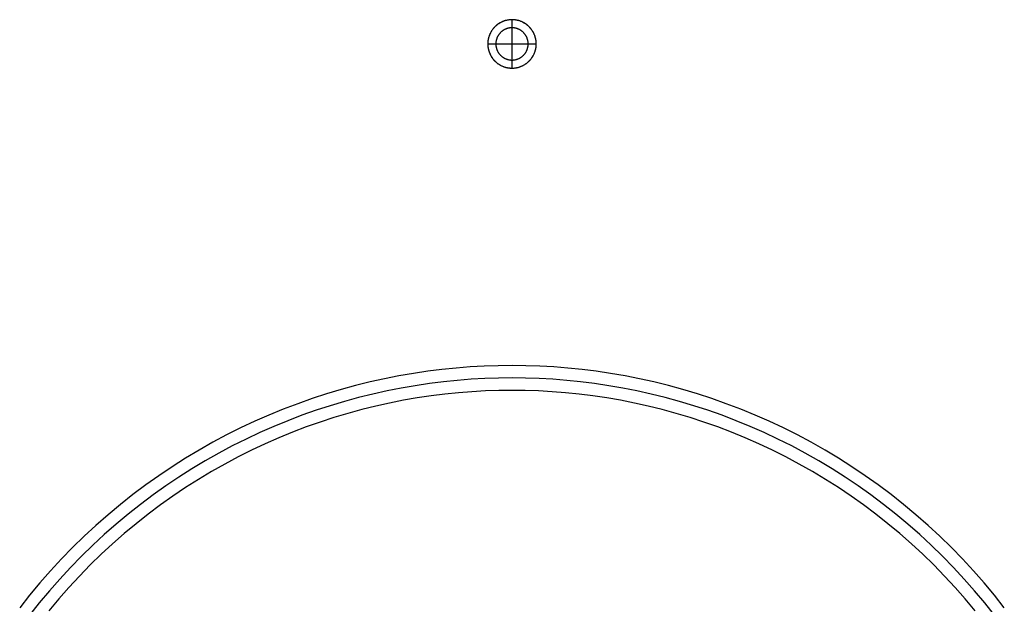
# Model space of a CAD drawing. Header units: millimetres. Extents: x -2314 to -1864, y 544 to 1121.
# Tile 9 of 9: x -2268 to -1910, y 909 to 1121. Entities that reach past the tile are written whole.
import ezdxf

# ---------------------------------------------------------------- set-up
doc = ezdxf.new("R2010")
doc.units = ezdxf.units.MM
doc.layers.add('EXTRUSIÓN', color=7, linetype='Continuous')

msp = doc.modelspace()

# ---------------------------------------------------------------- linework, layer by layer
at = {"layer": 'EXTRUSIÓN'}
for points in [[(-2080.22, 1112.07), (-2080.23, 1112.37), (-2080.24, 1112.68), (-2080.27, 1112.98), (-2080.3, 1113.28), (-2080.35, 1113.58), (-2080.41, 1113.88), (-2080.48, 1114.18), (-2080.56, 1114.48), (-2080.65, 1114.77), (-2080.74, 1115.06), (-2080.85, 1115.34), (-2080.97, 1115.62), (-2081.1, 1115.9), (-2081.24, 1116.17), (-2081.39, 1116.44), (-2081.54, 1116.7), (-2081.71, 1116.96), (-2081.88, 1117.21), (-2082.06, 1117.45), (-2082.26, 1117.69), (-2082.45, 1117.92), (-2082.66, 1118.14), (-2082.88, 1118.36), (-2083.1, 1118.57), (-2083.33, 1118.77), (-2083.56, 1118.97), (-2083.81, 1119.15), (-2084.06, 1119.33), (-2084.31, 1119.49), (-2084.57, 1119.65), (-2084.84, 1119.8), (-2085.11, 1119.94), (-2085.38, 1120.07), (-2085.66, 1120.19), (-2085.95, 1120.31), (-2086.24, 1120.41), (-2086.53, 1120.5), (-2086.82, 1120.58), (-2087.12, 1120.65), (-2087.42, 1120.71), (-2087.72, 1120.76), (-2088.02, 1120.8), (-2088.32, 1120.83), (-2088.63, 1120.85), (-2088.93, 1120.86), (-2089.24, 1120.85), (-2089.54, 1120.84), (-2089.85, 1120.82), (-2090.15, 1120.78), (-2090.45, 1120.74), (-2090.75, 1120.68), (-2091.05, 1120.62), (-2091.35, 1120.54), (-2091.64, 1120.45), (-2091.93, 1120.36), (-2092.22, 1120.25), (-2092.5, 1120.13), (-2092.78, 1120.01), (-2093.05, 1119.87), (-2093.32, 1119.73), (-2093.58, 1119.57), (-2093.84, 1119.41), (-2094.09, 1119.24), (-2094.34, 1119.06), (-2094.58, 1118.87), (-2094.81, 1118.67), (-2095.03, 1118.47), (-2095.25, 1118.25), (-2095.46, 1118.03), (-2095.67, 1117.81), (-2095.86, 1117.57), (-2096.05, 1117.33), (-2096.23, 1117.08), (-2096.4, 1116.83), (-2096.56, 1116.57), (-2096.71, 1116.31), (-2096.85, 1116.04), (-2096.99, 1115.76), (-2097.11, 1115.48), (-2097.22, 1115.2), (-2097.33, 1114.91), (-2097.42, 1114.62), (-2097.5, 1114.33), (-2097.58, 1114.03), (-2097.64, 1113.73), (-2097.69, 1113.43), (-2097.74, 1113.13), (-2097.77, 1112.83), (-2097.79, 1112.52), (-2097.8, 1112.22), (-2097.8, 1111.91), (-2097.79, 1111.61), (-2097.77, 1111.3), (-2097.74, 1111), (-2097.69, 1110.7), (-2097.64, 1110.4), (-2097.58, 1110.1), (-2097.5, 1109.8), (-2097.42, 1109.51), (-2097.33, 1109.22), (-2097.22, 1108.93), (-2097.11, 1108.65), (-2096.99, 1108.37), (-2096.85, 1108.1), (-2096.71, 1107.83), (-2096.56, 1107.56), (-2096.4, 1107.3), (-2096.23, 1107.05), (-2096.05, 1106.8), (-2095.86, 1106.56), (-2095.67, 1106.32), (-2095.46, 1106.1), (-2095.25, 1105.88), (-2095.03, 1105.66), (-2094.81, 1105.46), (-2094.58, 1105.26), (-2094.34, 1105.07), (-2094.09, 1104.89), (-2093.84, 1104.72), (-2093.58, 1104.56), (-2093.32, 1104.4), (-2093.05, 1104.26), (-2092.78, 1104.12), (-2092.5, 1104), (-2092.22, 1103.88), (-2091.93, 1103.77), (-2091.64, 1103.68), (-2091.35, 1103.59), (-2091.05, 1103.52), (-2090.75, 1103.45), (-2090.45, 1103.39), (-2090.15, 1103.35), (-2089.85, 1103.32), (-2089.54, 1103.29), (-2089.24, 1103.28), (-2088.93, 1103.28), (-2088.63, 1103.28), (-2088.32, 1103.3), (-2088.02, 1103.33), (-2087.72, 1103.37), (-2087.42, 1103.42), (-2087.12, 1103.48), (-2086.82, 1103.55), (-2086.53, 1103.63), (-2086.24, 1103.72), (-2085.95, 1103.83), (-2085.66, 1103.94), (-2085.38, 1104.06), (-2085.11, 1104.19), (-2084.84, 1104.33), (-2084.57, 1104.48), (-2084.31, 1104.64), (-2084.06, 1104.8), (-2083.81, 1104.98), (-2083.56, 1105.17), (-2083.33, 1105.36), (-2083.1, 1105.56), (-2082.88, 1105.77), (-2082.66, 1105.99), (-2082.45, 1106.21), (-2082.26, 1106.44), (-2082.06, 1106.68), (-2081.88, 1106.92), (-2081.71, 1107.17), (-2081.54, 1107.43), (-2081.39, 1107.69), (-2081.24, 1107.96), (-2081.1, 1108.23), (-2080.97, 1108.51), (-2080.85, 1108.79), (-2080.74, 1109.08), (-2080.65, 1109.36), (-2080.56, 1109.66), (-2080.48, 1109.95), (-2080.41, 1110.25), (-2080.35, 1110.55), (-2080.3, 1110.85), (-2080.27, 1111.15), (-2080.24, 1111.46), (-2080.23, 1111.76)], [(-2080.22, 1112.07), (-2080.22, 1112.26), (-2080.23, 1112.46), (-2080.24, 1112.66), (-2080.26, 1112.86), (-2080.28, 1113.06), (-2080.3, 1113.26), (-2080.33, 1113.46), (-2080.37, 1113.67), (-2080.41, 1113.87), (-2080.45, 1114.07), (-2080.5, 1114.28), (-2080.56, 1114.48), (-2080.62, 1114.69), (-2080.69, 1114.89), (-2080.76, 1115.1), (-2080.84, 1115.3), (-2080.92, 1115.5), (-2081.01, 1115.7), (-2081.1, 1115.9), (-2081.2, 1116.1), (-2081.31, 1116.3), (-2081.42, 1116.49), (-2081.53, 1116.69), (-2081.65, 1116.88), (-2081.78, 1117.06), (-2081.91, 1117.25), (-2082.05, 1117.43), (-2082.19, 1117.61), (-2082.33, 1117.78), (-2082.48, 1117.95), (-2082.64, 1118.12), (-2082.79, 1118.28), (-2082.96, 1118.44), (-2083.12, 1118.59), (-2083.3, 1118.74), (-2083.47, 1118.89), (-2083.65, 1119.03), (-2083.83, 1119.17), (-2084.01, 1119.3), (-2084.2, 1119.42), (-2084.39, 1119.54), (-2084.58, 1119.66), (-2084.78, 1119.77), (-2084.97, 1119.87), (-2085.17, 1119.97), (-2085.37, 1120.07), (-2085.57, 1120.16), (-2085.77, 1120.24), (-2085.98, 1120.32), (-2086.18, 1120.39), (-2086.39, 1120.46), (-2086.59, 1120.52), (-2086.8, 1120.57), (-2087, 1120.62), (-2087.21, 1120.67), (-2087.41, 1120.71), (-2087.61, 1120.74), (-2087.82, 1120.77), (-2088.02, 1120.8), (-2088.22, 1120.82), (-2088.42, 1120.84), (-2088.62, 1120.85), (-2088.82, 1120.85), (-2089.01, 1120.86), (-2089.21, 1120.85), (-2089.4, 1120.85), (-2089.6, 1120.84), (-2089.8, 1120.82), (-2090, 1120.8), (-2090.2, 1120.77), (-2090.41, 1120.74), (-2090.61, 1120.71), (-2090.81, 1120.67), (-2091.02, 1120.62), (-2091.22, 1120.57), (-2091.43, 1120.52), (-2091.63, 1120.46), (-2091.84, 1120.39), (-2092.04, 1120.32), (-2092.25, 1120.24), (-2092.45, 1120.16), (-2092.65, 1120.07), (-2092.85, 1119.97), (-2093.05, 1119.87), (-2093.24, 1119.77), (-2093.44, 1119.66), (-2093.63, 1119.54), (-2093.82, 1119.42), (-2094.01, 1119.3), (-2094.19, 1119.17), (-2094.37, 1119.03), (-2094.55, 1118.89), (-2094.73, 1118.74), (-2094.9, 1118.59), (-2095.06, 1118.44), (-2095.23, 1118.28), (-2095.39, 1118.12), (-2095.54, 1117.95), (-2095.69, 1117.78), (-2095.83, 1117.61), (-2095.98, 1117.43), (-2096.11, 1117.25), (-2096.24, 1117.06), (-2096.37, 1116.88), (-2096.49, 1116.69), (-2096.6, 1116.49), (-2096.71, 1116.3), (-2096.82, 1116.1), (-2096.92, 1115.9), (-2097.01, 1115.7), (-2097.1, 1115.5), (-2097.18, 1115.3), (-2097.26, 1115.1), (-2097.33, 1114.89), (-2097.4, 1114.69), (-2097.46, 1114.48), (-2097.52, 1114.28), (-2097.57, 1114.07), (-2097.61, 1113.87), (-2097.65, 1113.67), (-2097.69, 1113.46), (-2097.72, 1113.26), (-2097.74, 1113.06), (-2097.77, 1112.86), (-2097.78, 1112.66), (-2097.79, 1112.46), (-2097.8, 1112.26), (-2097.8, 1112.07), (-2097.8, 1111.87), (-2097.79, 1111.67), (-2097.78, 1111.48), (-2097.77, 1111.28), (-2097.74, 1111.07), (-2097.72, 1110.87), (-2097.69, 1110.67), (-2097.65, 1110.47), (-2097.61, 1110.26), (-2097.57, 1110.06), (-2097.52, 1109.85), (-2097.46, 1109.65), (-2097.4, 1109.44), (-2097.33, 1109.24), (-2097.26, 1109.03), (-2097.18, 1108.83), (-2097.1, 1108.63), (-2097.01, 1108.43), (-2096.92, 1108.23), (-2096.82, 1108.03), (-2096.71, 1107.83), (-2096.6, 1107.64), (-2096.49, 1107.45), (-2096.37, 1107.26), (-2096.24, 1107.07), (-2096.11, 1106.88), (-2095.98, 1106.7), (-2095.83, 1106.53), (-2095.69, 1106.35), (-2095.54, 1106.18), (-2095.39, 1106.01), (-2095.23, 1105.85), (-2095.06, 1105.69), (-2094.9, 1105.54), (-2094.73, 1105.39), (-2094.55, 1105.24), (-2094.37, 1105.1), (-2094.19, 1104.96), (-2094.01, 1104.83), (-2093.82, 1104.71), (-2093.63, 1104.59), (-2093.44, 1104.47), (-2093.24, 1104.36), (-2093.05, 1104.26), (-2092.85, 1104.16), (-2092.65, 1104.06), (-2092.45, 1103.98), (-2092.25, 1103.89), (-2092.04, 1103.81), (-2091.84, 1103.74), (-2091.63, 1103.68), (-2091.43, 1103.61), (-2091.22, 1103.56), (-2091.02, 1103.51), (-2090.81, 1103.46), (-2090.61, 1103.42), (-2090.41, 1103.39), (-2090.2, 1103.36), (-2090, 1103.33), (-2089.8, 1103.31), (-2089.6, 1103.3), (-2089.4, 1103.28), (-2089.21, 1103.28), (-2089.01, 1103.28), (-2088.82, 1103.28), (-2088.62, 1103.28), (-2088.42, 1103.3), (-2088.22, 1103.31), (-2088.02, 1103.33), (-2087.82, 1103.36), (-2087.61, 1103.39), (-2087.41, 1103.42), (-2087.21, 1103.46), (-2087, 1103.51), (-2086.8, 1103.56), (-2086.59, 1103.61), (-2086.39, 1103.68), (-2086.18, 1103.74), (-2085.98, 1103.81), (-2085.77, 1103.89), (-2085.57, 1103.98), (-2085.37, 1104.06), (-2085.17, 1104.16), (-2084.97, 1104.26), (-2084.78, 1104.36), (-2084.58, 1104.47), (-2084.39, 1104.59), (-2084.2, 1104.71), (-2084.01, 1104.83), (-2083.83, 1104.96), (-2083.65, 1105.1), (-2083.47, 1105.24), (-2083.3, 1105.39), (-2083.12, 1105.54), (-2082.96, 1105.69), (-2082.79, 1105.85), (-2082.64, 1106.01), (-2082.48, 1106.18), (-2082.33, 1106.35), (-2082.19, 1106.53), (-2082.05, 1106.7), (-2081.91, 1106.88), (-2081.78, 1107.07), (-2081.65, 1107.26), (-2081.53, 1107.45), (-2081.42, 1107.64), (-2081.31, 1107.83), (-2081.2, 1108.03), (-2081.1, 1108.23), (-2081.01, 1108.43), (-2080.92, 1108.63), (-2080.84, 1108.83), (-2080.76, 1109.03), (-2080.69, 1109.24), (-2080.62, 1109.44), (-2080.56, 1109.65), (-2080.5, 1109.85), (-2080.45, 1110.06), (-2080.41, 1110.26), (-2080.37, 1110.47), (-2080.33, 1110.67), (-2080.3, 1110.87), (-2080.28, 1111.07), (-2080.26, 1111.28), (-2080.24, 1111.48), (-2080.23, 1111.67), (-2080.22, 1111.87)], [(-2080.22, 1112.07), (-2080.22, 1112.26), (-2080.23, 1112.46), (-2080.24, 1112.66), (-2080.26, 1112.86), (-2080.28, 1113.06), (-2080.3, 1113.26), (-2080.33, 1113.46), (-2080.37, 1113.67), (-2080.41, 1113.87), (-2080.45, 1114.07), (-2080.5, 1114.28), (-2080.56, 1114.48), (-2080.62, 1114.69), (-2080.69, 1114.89), (-2080.76, 1115.1), (-2080.84, 1115.3), (-2080.92, 1115.5), (-2081.01, 1115.7), (-2081.1, 1115.9), (-2081.2, 1116.1), (-2081.31, 1116.3), (-2081.42, 1116.49), (-2081.53, 1116.69), (-2081.65, 1116.88), (-2081.78, 1117.06), (-2081.91, 1117.25), (-2082.05, 1117.43), (-2082.19, 1117.61), (-2082.33, 1117.78), (-2082.48, 1117.95), (-2082.64, 1118.12), (-2082.79, 1118.28), (-2082.96, 1118.44), (-2083.12, 1118.59), (-2083.3, 1118.74), (-2083.47, 1118.89), (-2083.65, 1119.03), (-2083.83, 1119.17), (-2084.01, 1119.3), (-2084.2, 1119.42), (-2084.39, 1119.54), (-2084.58, 1119.66), (-2084.78, 1119.77), (-2084.97, 1119.87), (-2085.17, 1119.97), (-2085.37, 1120.07), (-2085.57, 1120.16), (-2085.77, 1120.24), (-2085.98, 1120.32), (-2086.18, 1120.39), (-2086.39, 1120.46), (-2086.59, 1120.52), (-2086.8, 1120.57), (-2087, 1120.62), (-2087.21, 1120.67), (-2087.41, 1120.71), (-2087.61, 1120.74), (-2087.82, 1120.77), (-2088.02, 1120.8), (-2088.22, 1120.82), (-2088.42, 1120.84), (-2088.62, 1120.85), (-2088.82, 1120.85), (-2089.01, 1120.86), (-2089.21, 1120.85), (-2089.4, 1120.85), (-2089.6, 1120.84), (-2089.8, 1120.82), (-2090, 1120.8), (-2090.2, 1120.77), (-2090.41, 1120.74), (-2090.61, 1120.71), (-2090.81, 1120.67), (-2091.02, 1120.62), (-2091.22, 1120.57), (-2091.43, 1120.52), (-2091.63, 1120.46), (-2091.84, 1120.39), (-2092.04, 1120.32), (-2092.25, 1120.24), (-2092.45, 1120.16), (-2092.65, 1120.07), (-2092.85, 1119.97), (-2093.05, 1119.87), (-2093.24, 1119.77), (-2093.44, 1119.66), (-2093.63, 1119.54), (-2093.82, 1119.42), (-2094.01, 1119.3), (-2094.19, 1119.17), (-2094.37, 1119.03), (-2094.55, 1118.89), (-2094.73, 1118.74), (-2094.9, 1118.59), (-2095.06, 1118.44), (-2095.23, 1118.28), (-2095.39, 1118.12), (-2095.54, 1117.95), (-2095.69, 1117.78), (-2095.83, 1117.61), (-2095.98, 1117.43), (-2096.11, 1117.25), (-2096.24, 1117.06), (-2096.37, 1116.88), (-2096.49, 1116.69), (-2096.6, 1116.49), (-2096.71, 1116.3), (-2096.82, 1116.1), (-2096.92, 1115.9), (-2097.01, 1115.7), (-2097.1, 1115.5), (-2097.18, 1115.3), (-2097.26, 1115.1), (-2097.33, 1114.89), (-2097.4, 1114.69), (-2097.46, 1114.48), (-2097.52, 1114.28), (-2097.57, 1114.07), (-2097.61, 1113.87), (-2097.65, 1113.67), (-2097.69, 1113.46), (-2097.72, 1113.26), (-2097.74, 1113.06), (-2097.77, 1112.86), (-2097.78, 1112.66), (-2097.79, 1112.46), (-2097.8, 1112.26), (-2097.8, 1112.07), (-2097.8, 1111.87), (-2097.79, 1111.67), (-2097.78, 1111.48), (-2097.77, 1111.28), (-2097.74, 1111.07), (-2097.72, 1110.87), (-2097.69, 1110.67), (-2097.65, 1110.47), (-2097.61, 1110.26), (-2097.57, 1110.06), (-2097.52, 1109.85), (-2097.46, 1109.65), (-2097.4, 1109.44), (-2097.33, 1109.24), (-2097.26, 1109.03), (-2097.18, 1108.83), (-2097.1, 1108.63), (-2097.01, 1108.43), (-2096.92, 1108.23), (-2096.82, 1108.03), (-2096.71, 1107.83), (-2096.6, 1107.64), (-2096.49, 1107.45), (-2096.37, 1107.26), (-2096.24, 1107.07), (-2096.11, 1106.88), (-2095.98, 1106.7), (-2095.83, 1106.53), (-2095.69, 1106.35), (-2095.54, 1106.18), (-2095.39, 1106.01), (-2095.23, 1105.85), (-2095.06, 1105.69), (-2094.9, 1105.54), (-2094.73, 1105.39), (-2094.55, 1105.24), (-2094.37, 1105.1), (-2094.19, 1104.96), (-2094.01, 1104.83), (-2093.82, 1104.71), (-2093.63, 1104.59), (-2093.44, 1104.47), (-2093.24, 1104.36), (-2093.05, 1104.26), (-2092.85, 1104.16), (-2092.65, 1104.06), (-2092.45, 1103.98), (-2092.25, 1103.89), (-2092.04, 1103.81), (-2091.84, 1103.74), (-2091.63, 1103.68), (-2091.43, 1103.61), (-2091.22, 1103.56), (-2091.02, 1103.51), (-2090.81, 1103.46), (-2090.61, 1103.42), (-2090.41, 1103.39), (-2090.2, 1103.36), (-2090, 1103.33), (-2089.8, 1103.31), (-2089.6, 1103.3), (-2089.4, 1103.28), (-2089.21, 1103.28), (-2089.01, 1103.28), (-2088.82, 1103.28), (-2088.62, 1103.28), (-2088.42, 1103.3), (-2088.22, 1103.31), (-2088.02, 1103.33), (-2087.82, 1103.36), (-2087.61, 1103.39), (-2087.41, 1103.42), (-2087.21, 1103.46), (-2087, 1103.51), (-2086.8, 1103.56), (-2086.59, 1103.61), (-2086.39, 1103.68), (-2086.18, 1103.74), (-2085.98, 1103.81), (-2085.77, 1103.89), (-2085.57, 1103.98), (-2085.37, 1104.06), (-2085.17, 1104.16), (-2084.97, 1104.26), (-2084.78, 1104.36), (-2084.58, 1104.47), (-2084.39, 1104.59), (-2084.2, 1104.71), (-2084.01, 1104.83), (-2083.83, 1104.96), (-2083.65, 1105.1), (-2083.47, 1105.24), (-2083.3, 1105.39), (-2083.12, 1105.54), (-2082.96, 1105.69), (-2082.79, 1105.85), (-2082.64, 1106.01), (-2082.48, 1106.18), (-2082.33, 1106.35), (-2082.19, 1106.53), (-2082.05, 1106.7), (-2081.91, 1106.88), (-2081.78, 1107.07), (-2081.65, 1107.26), (-2081.53, 1107.45), (-2081.42, 1107.64), (-2081.31, 1107.83), (-2081.2, 1108.03), (-2081.1, 1108.23), (-2081.01, 1108.43), (-2080.92, 1108.63), (-2080.84, 1108.83), (-2080.76, 1109.03), (-2080.69, 1109.24), (-2080.62, 1109.44), (-2080.56, 1109.65), (-2080.5, 1109.85), (-2080.45, 1110.06), (-2080.41, 1110.26), (-2080.37, 1110.47), (-2080.33, 1110.67), (-2080.3, 1110.87), (-2080.28, 1111.07), (-2080.26, 1111.28), (-2080.24, 1111.48), (-2080.23, 1111.67), (-2080.22, 1111.87)], [(-2080.22, 1112.07), (-2080.22, 1112.26), (-2080.23, 1112.46), (-2080.24, 1112.66), (-2080.26, 1112.86), (-2080.28, 1113.06), (-2080.3, 1113.26), (-2080.33, 1113.46), (-2080.37, 1113.67), (-2080.41, 1113.87), (-2080.45, 1114.07), (-2080.5, 1114.28), (-2080.56, 1114.48), (-2080.62, 1114.69), (-2080.69, 1114.89), (-2080.76, 1115.1), (-2080.84, 1115.3), (-2080.92, 1115.5), (-2081.01, 1115.7), (-2081.1, 1115.9), (-2081.2, 1116.1), (-2081.31, 1116.3), (-2081.42, 1116.49), (-2081.53, 1116.69), (-2081.65, 1116.88), (-2081.78, 1117.06), (-2081.91, 1117.25), (-2082.05, 1117.43), (-2082.19, 1117.61), (-2082.33, 1117.78), (-2082.48, 1117.95), (-2082.64, 1118.12), (-2082.79, 1118.28), (-2082.96, 1118.44), (-2083.12, 1118.59), (-2083.3, 1118.74), (-2083.47, 1118.89), (-2083.65, 1119.03), (-2083.83, 1119.17), (-2084.01, 1119.3), (-2084.2, 1119.42), (-2084.39, 1119.54), (-2084.58, 1119.66), (-2084.78, 1119.77), (-2084.97, 1119.87), (-2085.17, 1119.97), (-2085.37, 1120.07), (-2085.57, 1120.16), (-2085.77, 1120.24), (-2085.98, 1120.32), (-2086.18, 1120.39), (-2086.39, 1120.46), (-2086.59, 1120.52), (-2086.8, 1120.57), (-2087, 1120.62), (-2087.21, 1120.67), (-2087.41, 1120.71), (-2087.61, 1120.74), (-2087.82, 1120.77), (-2088.02, 1120.8), (-2088.22, 1120.82), (-2088.42, 1120.84), (-2088.62, 1120.85), (-2088.82, 1120.85), (-2089.01, 1120.86), (-2089.21, 1120.85), (-2089.4, 1120.85), (-2089.6, 1120.84), (-2089.8, 1120.82), (-2090, 1120.8), (-2090.2, 1120.77), (-2090.41, 1120.74), (-2090.61, 1120.71), (-2090.81, 1120.67), (-2091.02, 1120.62), (-2091.22, 1120.57), (-2091.43, 1120.52), (-2091.63, 1120.46), (-2091.84, 1120.39), (-2092.04, 1120.32), (-2092.25, 1120.24), (-2092.45, 1120.16), (-2092.65, 1120.07), (-2092.85, 1119.97), (-2093.05, 1119.87), (-2093.24, 1119.77), (-2093.44, 1119.66), (-2093.63, 1119.54), (-2093.82, 1119.42), (-2094.01, 1119.3), (-2094.19, 1119.17), (-2094.37, 1119.03), (-2094.55, 1118.89), (-2094.73, 1118.74), (-2094.9, 1118.59), (-2095.06, 1118.44), (-2095.23, 1118.28), (-2095.39, 1118.12), (-2095.54, 1117.95), (-2095.69, 1117.78), (-2095.83, 1117.61), (-2095.98, 1117.43), (-2096.11, 1117.25), (-2096.24, 1117.06), (-2096.37, 1116.88), (-2096.49, 1116.69), (-2096.6, 1116.49), (-2096.71, 1116.3), (-2096.82, 1116.1), (-2096.92, 1115.9), (-2097.01, 1115.7), (-2097.1, 1115.5), (-2097.18, 1115.3), (-2097.26, 1115.1), (-2097.33, 1114.89), (-2097.4, 1114.69), (-2097.46, 1114.48), (-2097.52, 1114.28), (-2097.57, 1114.07), (-2097.61, 1113.87), (-2097.65, 1113.67), (-2097.69, 1113.46), (-2097.72, 1113.26), (-2097.74, 1113.06), (-2097.77, 1112.86), (-2097.78, 1112.66), (-2097.79, 1112.46), (-2097.8, 1112.26), (-2097.8, 1112.07), (-2097.8, 1111.87), (-2097.79, 1111.67), (-2097.78, 1111.48), (-2097.77, 1111.28), (-2097.74, 1111.07), (-2097.72, 1110.87), (-2097.69, 1110.67), (-2097.65, 1110.47), (-2097.61, 1110.26), (-2097.57, 1110.06), (-2097.52, 1109.85), (-2097.46, 1109.65), (-2097.4, 1109.44), (-2097.33, 1109.24), (-2097.26, 1109.03), (-2097.18, 1108.83), (-2097.1, 1108.63), (-2097.01, 1108.43), (-2096.92, 1108.23), (-2096.82, 1108.03), (-2096.71, 1107.83), (-2096.6, 1107.64), (-2096.49, 1107.45), (-2096.37, 1107.26), (-2096.24, 1107.07), (-2096.11, 1106.88), (-2095.98, 1106.7), (-2095.83, 1106.53), (-2095.69, 1106.35), (-2095.54, 1106.18), (-2095.39, 1106.01), (-2095.23, 1105.85), (-2095.06, 1105.69), (-2094.9, 1105.54), (-2094.73, 1105.39), (-2094.55, 1105.24), (-2094.37, 1105.1), (-2094.19, 1104.96), (-2094.01, 1104.83), (-2093.82, 1104.71), (-2093.63, 1104.59), (-2093.44, 1104.47), (-2093.24, 1104.36), (-2093.05, 1104.26), (-2092.85, 1104.16), (-2092.65, 1104.06), (-2092.45, 1103.98), (-2092.25, 1103.89), (-2092.04, 1103.81), (-2091.84, 1103.74), (-2091.63, 1103.68), (-2091.43, 1103.61), (-2091.22, 1103.56), (-2091.02, 1103.51), (-2090.81, 1103.46), (-2090.61, 1103.42), (-2090.41, 1103.39), (-2090.2, 1103.36), (-2090, 1103.33), (-2089.8, 1103.31), (-2089.6, 1103.3), (-2089.4, 1103.28), (-2089.21, 1103.28), (-2089.01, 1103.28), (-2088.82, 1103.28), (-2088.62, 1103.28), (-2088.42, 1103.3), (-2088.22, 1103.31), (-2088.02, 1103.33), (-2087.82, 1103.36), (-2087.61, 1103.39), (-2087.41, 1103.42), (-2087.21, 1103.46), (-2087, 1103.51), (-2086.8, 1103.56), (-2086.59, 1103.61), (-2086.39, 1103.68), (-2086.18, 1103.74), (-2085.98, 1103.81), (-2085.77, 1103.89), (-2085.57, 1103.98), (-2085.37, 1104.06), (-2085.17, 1104.16), (-2084.97, 1104.26), (-2084.78, 1104.36), (-2084.58, 1104.47), (-2084.39, 1104.59), (-2084.2, 1104.71), (-2084.01, 1104.83), (-2083.83, 1104.96), (-2083.65, 1105.1), (-2083.47, 1105.24), (-2083.3, 1105.39), (-2083.12, 1105.54), (-2082.96, 1105.69), (-2082.79, 1105.85), (-2082.64, 1106.01), (-2082.48, 1106.18), (-2082.33, 1106.35), (-2082.19, 1106.53), (-2082.05, 1106.7), (-2081.91, 1106.88), (-2081.78, 1107.07), (-2081.65, 1107.26), (-2081.53, 1107.45), (-2081.42, 1107.64), (-2081.31, 1107.83), (-2081.2, 1108.03), (-2081.1, 1108.23), (-2081.01, 1108.43), (-2080.92, 1108.63), (-2080.84, 1108.83), (-2080.76, 1109.03), (-2080.69, 1109.24), (-2080.62, 1109.44), (-2080.56, 1109.65), (-2080.5, 1109.85), (-2080.45, 1110.06), (-2080.41, 1110.26), (-2080.37, 1110.47), (-2080.33, 1110.67), (-2080.3, 1110.87), (-2080.28, 1111.07), (-2080.26, 1111.28), (-2080.24, 1111.48), (-2080.23, 1111.67), (-2080.22, 1111.87)], [(-2083.15, 1112.07), (-2083.15, 1112.2), (-2083.16, 1112.33), (-2083.16, 1112.46), (-2083.17, 1112.59), (-2083.19, 1112.73), (-2083.2, 1112.86), (-2083.22, 1113), (-2083.25, 1113.13), (-2083.28, 1113.27), (-2083.31, 1113.4), (-2083.34, 1113.54), (-2083.38, 1113.68), (-2083.42, 1113.81), (-2083.46, 1113.95), (-2083.51, 1114.09), (-2083.56, 1114.22), (-2083.62, 1114.36), (-2083.68, 1114.49), (-2083.74, 1114.62), (-2083.81, 1114.76), (-2083.87, 1114.89), (-2083.95, 1115.02), (-2084.03, 1115.15), (-2084.11, 1115.27), (-2084.19, 1115.4), (-2084.28, 1115.52), (-2084.37, 1115.64), (-2084.46, 1115.76), (-2084.56, 1115.88), (-2084.66, 1115.99), (-2084.76, 1116.1), (-2084.87, 1116.21), (-2084.98, 1116.32), (-2085.09, 1116.42), (-2085.2, 1116.52), (-2085.32, 1116.62), (-2085.44, 1116.71), (-2085.56, 1116.8), (-2085.68, 1116.89), (-2085.8, 1116.97), (-2085.93, 1117.05), (-2086.06, 1117.13), (-2086.19, 1117.2), (-2086.32, 1117.27), (-2086.45, 1117.34), (-2086.58, 1117.4), (-2086.72, 1117.46), (-2086.85, 1117.51), (-2086.99, 1117.57), (-2087.13, 1117.61), (-2087.26, 1117.66), (-2087.4, 1117.7), (-2087.53, 1117.74), (-2087.67, 1117.77), (-2087.81, 1117.8), (-2087.94, 1117.83), (-2088.08, 1117.85), (-2088.22, 1117.87), (-2088.35, 1117.89), (-2088.48, 1117.9), (-2088.62, 1117.91), (-2088.75, 1117.92), (-2088.88, 1117.92), (-2089.01, 1117.93), (-2089.14, 1117.92), (-2089.27, 1117.92), (-2089.4, 1117.91), (-2089.54, 1117.9), (-2089.67, 1117.89), (-2089.81, 1117.87), (-2089.94, 1117.85), (-2090.08, 1117.83), (-2090.21, 1117.8), (-2090.35, 1117.77), (-2090.49, 1117.74), (-2090.62, 1117.7), (-2090.76, 1117.66), (-2090.9, 1117.61), (-2091.03, 1117.57), (-2091.17, 1117.51), (-2091.3, 1117.46), (-2091.44, 1117.4), (-2091.57, 1117.34), (-2091.7, 1117.27), (-2091.83, 1117.2), (-2091.96, 1117.13), (-2092.09, 1117.05), (-2092.22, 1116.97), (-2092.34, 1116.89), (-2092.46, 1116.8), (-2092.59, 1116.71), (-2092.7, 1116.62), (-2092.82, 1116.52), (-2092.93, 1116.42), (-2093.05, 1116.32), (-2093.15, 1116.21), (-2093.26, 1116.1), (-2093.36, 1115.99), (-2093.46, 1115.88), (-2093.56, 1115.76), (-2093.65, 1115.64), (-2093.74, 1115.52), (-2093.83, 1115.4), (-2093.92, 1115.27), (-2094, 1115.15), (-2094.07, 1115.02), (-2094.15, 1114.89), (-2094.22, 1114.76), (-2094.28, 1114.62), (-2094.34, 1114.49), (-2094.4, 1114.36), (-2094.46, 1114.22), (-2094.51, 1114.09), (-2094.56, 1113.95), (-2094.6, 1113.81), (-2094.64, 1113.68), (-2094.68, 1113.54), (-2094.72, 1113.4), (-2094.75, 1113.27), (-2094.77, 1113.13), (-2094.8, 1113), (-2094.82, 1112.86), (-2094.83, 1112.73), (-2094.85, 1112.59), (-2094.86, 1112.46), (-2094.86, 1112.33), (-2094.87, 1112.2), (-2094.87, 1112.07), (-2094.87, 1111.94), (-2094.86, 1111.8), (-2094.86, 1111.67), (-2094.85, 1111.54), (-2094.83, 1111.41), (-2094.82, 1111.27), (-2094.8, 1111.14), (-2094.77, 1111), (-2094.75, 1110.86), (-2094.72, 1110.73), (-2094.68, 1110.59), (-2094.64, 1110.45), (-2094.6, 1110.32), (-2094.56, 1110.18), (-2094.51, 1110.04), (-2094.46, 1109.91), (-2094.4, 1109.77), (-2094.34, 1109.64), (-2094.28, 1109.51), (-2094.22, 1109.37), (-2094.15, 1109.24), (-2094.07, 1109.11), (-2094, 1108.99), (-2093.92, 1108.86), (-2093.83, 1108.73), (-2093.74, 1108.61), (-2093.65, 1108.49), (-2093.56, 1108.37), (-2093.46, 1108.26), (-2093.36, 1108.14), (-2093.26, 1108.03), (-2093.15, 1107.92), (-2093.05, 1107.82), (-2092.93, 1107.71), (-2092.82, 1107.61), (-2092.7, 1107.52), (-2092.59, 1107.42), (-2092.46, 1107.33), (-2092.34, 1107.24), (-2092.22, 1107.16), (-2092.09, 1107.08), (-2091.96, 1107), (-2091.83, 1106.93), (-2091.7, 1106.86), (-2091.57, 1106.79), (-2091.44, 1106.73), (-2091.3, 1106.67), (-2091.17, 1106.62), (-2091.03, 1106.57), (-2090.9, 1106.52), (-2090.76, 1106.47), (-2090.62, 1106.43), (-2090.49, 1106.39), (-2090.35, 1106.36), (-2090.21, 1106.33), (-2090.08, 1106.3), (-2089.94, 1106.28), (-2089.81, 1106.26), (-2089.67, 1106.24), (-2089.54, 1106.23), (-2089.4, 1106.22), (-2089.27, 1106.21), (-2089.14, 1106.21), (-2089.01, 1106.21), (-2088.88, 1106.21), (-2088.75, 1106.21), (-2088.62, 1106.22), (-2088.48, 1106.23), (-2088.35, 1106.24), (-2088.22, 1106.26), (-2088.08, 1106.28), (-2087.94, 1106.3), (-2087.81, 1106.33), (-2087.67, 1106.36), (-2087.53, 1106.39), (-2087.4, 1106.43), (-2087.26, 1106.47), (-2087.13, 1106.52), (-2086.99, 1106.57), (-2086.85, 1106.62), (-2086.72, 1106.67), (-2086.58, 1106.73), (-2086.45, 1106.79), (-2086.32, 1106.86), (-2086.19, 1106.93), (-2086.06, 1107), (-2085.93, 1107.08), (-2085.8, 1107.16), (-2085.68, 1107.24), (-2085.56, 1107.33), (-2085.44, 1107.42), (-2085.32, 1107.52), (-2085.2, 1107.61), (-2085.09, 1107.71), (-2084.98, 1107.82), (-2084.87, 1107.92), (-2084.76, 1108.03), (-2084.66, 1108.14), (-2084.56, 1108.26), (-2084.46, 1108.37), (-2084.37, 1108.49), (-2084.28, 1108.61), (-2084.19, 1108.73), (-2084.11, 1108.86), (-2084.03, 1108.99), (-2083.95, 1109.11), (-2083.87, 1109.24), (-2083.81, 1109.37), (-2083.74, 1109.51), (-2083.68, 1109.64), (-2083.62, 1109.77), (-2083.56, 1109.91), (-2083.51, 1110.04), (-2083.46, 1110.18), (-2083.42, 1110.32), (-2083.38, 1110.45), (-2083.34, 1110.59), (-2083.31, 1110.73), (-2083.28, 1110.86), (-2083.25, 1111), (-2083.22, 1111.14), (-2083.2, 1111.27), (-2083.19, 1111.41), (-2083.17, 1111.54), (-2083.16, 1111.67), (-2083.16, 1111.8), (-2083.15, 1111.94)], [(-2083.15, 1112.07), (-2083.15, 1112.2), (-2083.16, 1112.33), (-2083.16, 1112.46), (-2083.17, 1112.59), (-2083.19, 1112.73), (-2083.2, 1112.86), (-2083.22, 1113), (-2083.25, 1113.13), (-2083.28, 1113.27), (-2083.31, 1113.4), (-2083.34, 1113.54), (-2083.38, 1113.68), (-2083.42, 1113.81), (-2083.46, 1113.95), (-2083.51, 1114.09), (-2083.56, 1114.22), (-2083.62, 1114.36), (-2083.68, 1114.49), (-2083.74, 1114.62), (-2083.81, 1114.76), (-2083.87, 1114.89), (-2083.95, 1115.02), (-2084.03, 1115.15), (-2084.11, 1115.27), (-2084.19, 1115.4), (-2084.28, 1115.52), (-2084.37, 1115.64), (-2084.46, 1115.76), (-2084.56, 1115.88), (-2084.66, 1115.99), (-2084.76, 1116.1), (-2084.87, 1116.21), (-2084.98, 1116.32), (-2085.09, 1116.42), (-2085.2, 1116.52), (-2085.32, 1116.62), (-2085.44, 1116.71), (-2085.56, 1116.8), (-2085.68, 1116.89), (-2085.8, 1116.97), (-2085.93, 1117.05), (-2086.06, 1117.13), (-2086.19, 1117.2), (-2086.32, 1117.27), (-2086.45, 1117.34), (-2086.58, 1117.4), (-2086.72, 1117.46), (-2086.85, 1117.51), (-2086.99, 1117.57), (-2087.13, 1117.61), (-2087.26, 1117.66), (-2087.4, 1117.7), (-2087.53, 1117.74), (-2087.67, 1117.77), (-2087.81, 1117.8), (-2087.94, 1117.83), (-2088.08, 1117.85), (-2088.22, 1117.87), (-2088.35, 1117.89), (-2088.48, 1117.9), (-2088.62, 1117.91), (-2088.75, 1117.92), (-2088.88, 1117.92), (-2089.01, 1117.93), (-2089.14, 1117.92), (-2089.27, 1117.92), (-2089.4, 1117.91), (-2089.54, 1117.9), (-2089.67, 1117.89), (-2089.81, 1117.87), (-2089.94, 1117.85), (-2090.08, 1117.83), (-2090.21, 1117.8), (-2090.35, 1117.77), (-2090.49, 1117.74), (-2090.62, 1117.7), (-2090.76, 1117.66), (-2090.9, 1117.61), (-2091.03, 1117.57), (-2091.17, 1117.51), (-2091.3, 1117.46), (-2091.44, 1117.4), (-2091.57, 1117.34), (-2091.7, 1117.27), (-2091.83, 1117.2), (-2091.96, 1117.13), (-2092.09, 1117.05), (-2092.22, 1116.97), (-2092.34, 1116.89), (-2092.46, 1116.8), (-2092.59, 1116.71), (-2092.7, 1116.62), (-2092.82, 1116.52), (-2092.93, 1116.42), (-2093.05, 1116.32), (-2093.15, 1116.21), (-2093.26, 1116.1), (-2093.36, 1115.99), (-2093.46, 1115.88), (-2093.56, 1115.76), (-2093.65, 1115.64), (-2093.74, 1115.52), (-2093.83, 1115.4), (-2093.92, 1115.27), (-2094, 1115.15), (-2094.07, 1115.02), (-2094.15, 1114.89), (-2094.22, 1114.76), (-2094.28, 1114.62), (-2094.34, 1114.49), (-2094.4, 1114.36), (-2094.46, 1114.22), (-2094.51, 1114.09), (-2094.56, 1113.95), (-2094.6, 1113.81), (-2094.64, 1113.68), (-2094.68, 1113.54), (-2094.72, 1113.4), (-2094.75, 1113.27), (-2094.77, 1113.13), (-2094.8, 1113), (-2094.82, 1112.86), (-2094.83, 1112.73), (-2094.85, 1112.59), (-2094.86, 1112.46), (-2094.86, 1112.33), (-2094.87, 1112.2), (-2094.87, 1112.07), (-2094.87, 1111.94), (-2094.86, 1111.8), (-2094.86, 1111.67), (-2094.85, 1111.54), (-2094.83, 1111.41), (-2094.82, 1111.27), (-2094.8, 1111.14), (-2094.77, 1111), (-2094.75, 1110.86), (-2094.72, 1110.73), (-2094.68, 1110.59), (-2094.64, 1110.45), (-2094.6, 1110.32), (-2094.56, 1110.18), (-2094.51, 1110.04), (-2094.46, 1109.91), (-2094.4, 1109.77), (-2094.34, 1109.64), (-2094.28, 1109.51), (-2094.22, 1109.37), (-2094.15, 1109.24), (-2094.07, 1109.11), (-2094, 1108.99), (-2093.92, 1108.86), (-2093.83, 1108.73), (-2093.74, 1108.61), (-2093.65, 1108.49), (-2093.56, 1108.37), (-2093.46, 1108.26), (-2093.36, 1108.14), (-2093.26, 1108.03), (-2093.15, 1107.92), (-2093.05, 1107.82), (-2092.93, 1107.71), (-2092.82, 1107.61), (-2092.7, 1107.52), (-2092.59, 1107.42), (-2092.46, 1107.33), (-2092.34, 1107.24), (-2092.22, 1107.16), (-2092.09, 1107.08), (-2091.96, 1107), (-2091.83, 1106.93), (-2091.7, 1106.86), (-2091.57, 1106.79), (-2091.44, 1106.73), (-2091.3, 1106.67), (-2091.17, 1106.62), (-2091.03, 1106.57), (-2090.9, 1106.52), (-2090.76, 1106.47), (-2090.62, 1106.43), (-2090.49, 1106.39), (-2090.35, 1106.36), (-2090.21, 1106.33), (-2090.08, 1106.3), (-2089.94, 1106.28), (-2089.81, 1106.26), (-2089.67, 1106.24), (-2089.54, 1106.23), (-2089.4, 1106.22), (-2089.27, 1106.21), (-2089.14, 1106.21), (-2089.01, 1106.21), (-2088.88, 1106.21), (-2088.75, 1106.21), (-2088.62, 1106.22), (-2088.48, 1106.23), (-2088.35, 1106.24), (-2088.22, 1106.26), (-2088.08, 1106.28), (-2087.94, 1106.3), (-2087.81, 1106.33), (-2087.67, 1106.36), (-2087.53, 1106.39), (-2087.4, 1106.43), (-2087.26, 1106.47), (-2087.13, 1106.52), (-2086.99, 1106.57), (-2086.85, 1106.62), (-2086.72, 1106.67), (-2086.58, 1106.73), (-2086.45, 1106.79), (-2086.32, 1106.86), (-2086.19, 1106.93), (-2086.06, 1107), (-2085.93, 1107.08), (-2085.8, 1107.16), (-2085.68, 1107.24), (-2085.56, 1107.33), (-2085.44, 1107.42), (-2085.32, 1107.52), (-2085.2, 1107.61), (-2085.09, 1107.71), (-2084.98, 1107.82), (-2084.87, 1107.92), (-2084.76, 1108.03), (-2084.66, 1108.14), (-2084.56, 1108.26), (-2084.46, 1108.37), (-2084.37, 1108.49), (-2084.28, 1108.61), (-2084.19, 1108.73), (-2084.11, 1108.86), (-2084.03, 1108.99), (-2083.95, 1109.11), (-2083.87, 1109.24), (-2083.81, 1109.37), (-2083.74, 1109.51), (-2083.68, 1109.64), (-2083.62, 1109.77), (-2083.56, 1109.91), (-2083.51, 1110.04), (-2083.46, 1110.18), (-2083.42, 1110.32), (-2083.38, 1110.45), (-2083.34, 1110.59), (-2083.31, 1110.73), (-2083.28, 1110.86), (-2083.25, 1111), (-2083.22, 1111.14), (-2083.2, 1111.27), (-2083.19, 1111.41), (-2083.17, 1111.54), (-2083.16, 1111.67), (-2083.16, 1111.8), (-2083.15, 1111.94)], [(-2083.15, 1112.07), (-2083.15, 1112.2), (-2083.16, 1112.33), (-2083.16, 1112.46), (-2083.17, 1112.59), (-2083.19, 1112.73), (-2083.2, 1112.86), (-2083.22, 1113), (-2083.25, 1113.13), (-2083.28, 1113.27), (-2083.31, 1113.4), (-2083.34, 1113.54), (-2083.38, 1113.68), (-2083.42, 1113.81), (-2083.46, 1113.95), (-2083.51, 1114.09), (-2083.56, 1114.22), (-2083.62, 1114.36), (-2083.68, 1114.49), (-2083.74, 1114.62), (-2083.81, 1114.76), (-2083.87, 1114.89), (-2083.95, 1115.02), (-2084.03, 1115.15), (-2084.11, 1115.27), (-2084.19, 1115.4), (-2084.28, 1115.52), (-2084.37, 1115.64), (-2084.46, 1115.76), (-2084.56, 1115.88), (-2084.66, 1115.99), (-2084.76, 1116.1), (-2084.87, 1116.21), (-2084.98, 1116.32), (-2085.09, 1116.42), (-2085.2, 1116.52), (-2085.32, 1116.62), (-2085.44, 1116.71), (-2085.56, 1116.8), (-2085.68, 1116.89), (-2085.8, 1116.97), (-2085.93, 1117.05), (-2086.06, 1117.13), (-2086.19, 1117.2), (-2086.32, 1117.27), (-2086.45, 1117.34), (-2086.58, 1117.4), (-2086.72, 1117.46), (-2086.85, 1117.51), (-2086.99, 1117.57), (-2087.13, 1117.61), (-2087.26, 1117.66), (-2087.4, 1117.7), (-2087.53, 1117.74), (-2087.67, 1117.77), (-2087.81, 1117.8), (-2087.94, 1117.83), (-2088.08, 1117.85), (-2088.22, 1117.87), (-2088.35, 1117.89), (-2088.48, 1117.9), (-2088.62, 1117.91), (-2088.75, 1117.92), (-2088.88, 1117.92), (-2089.01, 1117.93), (-2089.14, 1117.92), (-2089.27, 1117.92), (-2089.4, 1117.91), (-2089.54, 1117.9), (-2089.67, 1117.89), (-2089.81, 1117.87), (-2089.94, 1117.85), (-2090.08, 1117.83), (-2090.21, 1117.8), (-2090.35, 1117.77), (-2090.49, 1117.74), (-2090.62, 1117.7), (-2090.76, 1117.66), (-2090.9, 1117.61), (-2091.03, 1117.57), (-2091.17, 1117.51), (-2091.3, 1117.46), (-2091.44, 1117.4), (-2091.57, 1117.34), (-2091.7, 1117.27), (-2091.83, 1117.2), (-2091.96, 1117.13), (-2092.09, 1117.05), (-2092.22, 1116.97), (-2092.34, 1116.89), (-2092.46, 1116.8), (-2092.59, 1116.71), (-2092.7, 1116.62), (-2092.82, 1116.52), (-2092.93, 1116.42), (-2093.05, 1116.32), (-2093.15, 1116.21), (-2093.26, 1116.1), (-2093.36, 1115.99), (-2093.46, 1115.88), (-2093.56, 1115.76), (-2093.65, 1115.64), (-2093.74, 1115.52), (-2093.83, 1115.4), (-2093.92, 1115.27), (-2094, 1115.15), (-2094.07, 1115.02), (-2094.15, 1114.89), (-2094.22, 1114.76), (-2094.28, 1114.62), (-2094.34, 1114.49), (-2094.4, 1114.36), (-2094.46, 1114.22), (-2094.51, 1114.09), (-2094.56, 1113.95), (-2094.6, 1113.81), (-2094.64, 1113.68), (-2094.68, 1113.54), (-2094.72, 1113.4), (-2094.75, 1113.27), (-2094.77, 1113.13), (-2094.8, 1113), (-2094.82, 1112.86), (-2094.83, 1112.73), (-2094.85, 1112.59), (-2094.86, 1112.46), (-2094.86, 1112.33), (-2094.87, 1112.2), (-2094.87, 1112.07), (-2094.87, 1111.94), (-2094.86, 1111.8), (-2094.86, 1111.67), (-2094.85, 1111.54), (-2094.83, 1111.41), (-2094.82, 1111.27), (-2094.8, 1111.14), (-2094.77, 1111), (-2094.75, 1110.86), (-2094.72, 1110.73), (-2094.68, 1110.59), (-2094.64, 1110.45), (-2094.6, 1110.32), (-2094.56, 1110.18), (-2094.51, 1110.04), (-2094.46, 1109.91), (-2094.4, 1109.77), (-2094.34, 1109.64), (-2094.28, 1109.51), (-2094.22, 1109.37), (-2094.15, 1109.24), (-2094.07, 1109.11), (-2094, 1108.99), (-2093.92, 1108.86), (-2093.83, 1108.73), (-2093.74, 1108.61), (-2093.65, 1108.49), (-2093.56, 1108.37), (-2093.46, 1108.26), (-2093.36, 1108.14), (-2093.26, 1108.03), (-2093.15, 1107.92), (-2093.05, 1107.82), (-2092.93, 1107.71), (-2092.82, 1107.61), (-2092.7, 1107.52), (-2092.59, 1107.42), (-2092.46, 1107.33), (-2092.34, 1107.24), (-2092.22, 1107.16), (-2092.09, 1107.08), (-2091.96, 1107), (-2091.83, 1106.93), (-2091.7, 1106.86), (-2091.57, 1106.79), (-2091.44, 1106.73), (-2091.3, 1106.67), (-2091.17, 1106.62), (-2091.03, 1106.57), (-2090.9, 1106.52), (-2090.76, 1106.47), (-2090.62, 1106.43), (-2090.49, 1106.39), (-2090.35, 1106.36), (-2090.21, 1106.33), (-2090.08, 1106.3), (-2089.94, 1106.28), (-2089.81, 1106.26), (-2089.67, 1106.24), (-2089.54, 1106.23), (-2089.4, 1106.22), (-2089.27, 1106.21), (-2089.14, 1106.21), (-2089.01, 1106.21), (-2088.88, 1106.21), (-2088.75, 1106.21), (-2088.62, 1106.22), (-2088.48, 1106.23), (-2088.35, 1106.24), (-2088.22, 1106.26), (-2088.08, 1106.28), (-2087.94, 1106.3), (-2087.81, 1106.33), (-2087.67, 1106.36), (-2087.53, 1106.39), (-2087.4, 1106.43), (-2087.26, 1106.47), (-2087.13, 1106.52), (-2086.99, 1106.57), (-2086.85, 1106.62), (-2086.72, 1106.67), (-2086.58, 1106.73), (-2086.45, 1106.79), (-2086.32, 1106.86), (-2086.19, 1106.93), (-2086.06, 1107), (-2085.93, 1107.08), (-2085.8, 1107.16), (-2085.68, 1107.24), (-2085.56, 1107.33), (-2085.44, 1107.42), (-2085.32, 1107.52), (-2085.2, 1107.61), (-2085.09, 1107.71), (-2084.98, 1107.82), (-2084.87, 1107.92), (-2084.76, 1108.03), (-2084.66, 1108.14), (-2084.56, 1108.26), (-2084.46, 1108.37), (-2084.37, 1108.49), (-2084.28, 1108.61), (-2084.19, 1108.73), (-2084.11, 1108.86), (-2084.03, 1108.99), (-2083.95, 1109.11), (-2083.87, 1109.24), (-2083.81, 1109.37), (-2083.74, 1109.51), (-2083.68, 1109.64), (-2083.62, 1109.77), (-2083.56, 1109.91), (-2083.51, 1110.04), (-2083.46, 1110.18), (-2083.42, 1110.32), (-2083.38, 1110.45), (-2083.34, 1110.59), (-2083.31, 1110.73), (-2083.28, 1110.86), (-2083.25, 1111), (-2083.22, 1111.14), (-2083.2, 1111.27), (-2083.19, 1111.41), (-2083.17, 1111.54), (-2083.16, 1111.67), (-2083.16, 1111.8), (-2083.15, 1111.94)]]:
    msp.add_lwpolyline(points, close=True, dxfattribs=at)
at = {"layer": 'EXTRUSIÓN', "extrusion": (1, 0, 0)}
for points in [[(1120.86, -366.44), (1120.86, -360.58)], [(1117.93, -378.16), (1117.93, -366.44)], [(1112.07, -366.44), (1112.07, -360.58)], [(1112.07, -378.16), (1112.07, -366.44)], [(1112.07, -378.16), (1112.07, -366.44)], [(1112.07, -366.44), (1112.07, -360.58)], [(1106.21, -378.16), (1106.21, -366.44)], [(1103.28, -366.44), (1103.28, -360.58)], [(995.31, -1251.8), (810.46, -805.53)], [(995.31, -1251.8), (986.32, -1255.53)], [(986.32, -1255.53), (801.47, -809.25)]]:
    msp.add_lwpolyline(points, dxfattribs=at)
at = {"layer": 'EXTRUSIÓN'}
for points in [[(-2089.01, 1103.28), (-2089.01, 1120.86)], [(-2089.01, 1103.28), (-2089.01, 1120.86)], [(-2089.01, 1106.21), (-2089.01, 1117.93)], [(-2089.01, 1106.21), (-2089.01, 1117.93)], [(-2097.8, 1112.07), (-2080.22, 1112.07)], [(-2097.8, 1112.07), (-2080.22, 1112.07)], [(-2094.87, 1112.07), (-2083.15, 1112.07)], [(-2094.87, 1112.07), (-2083.15, 1112.07)], [(-1910.4, 907.41), (-1914, 911.98), (-1917.73, 916.45), (-1921.58, 920.83), (-1925.54, 925.11), (-1929.61, 929.29), (-1933.79, 933.36), (-1938.07, 937.32), (-1942.45, 941.17), (-1946.93, 944.9), (-1951.49, 948.51), (-1956.13, 951.99), (-1960.86, 955.34), (-1965.66, 958.57), (-1970.52, 961.66), (-1975.45, 964.62), (-1980.44, 967.45), (-1985.48, 970.13), (-1990.56, 972.68), (-1995.68, 975.09), (-2000.84, 977.36), (-2006.03, 979.49), (-2011.25, 981.48), (-2016.48, 983.33), (-2021.73, 985.04), (-2026.98, 986.61), (-2032.24, 988.05), (-2037.5, 989.35), (-2042.75, 990.52), (-2047.99, 991.55), (-2053.22, 992.45), (-2058.42, 993.23), (-2063.6, 993.88), (-2068.76, 994.4), (-2073.88, 994.81), (-2078.96, 995.09), (-2084.01, 995.26), (-2089.01, 995.31), (-2094.01, 995.26), (-2099.06, 995.09), (-2104.15, 994.81), (-2109.27, 994.4), (-2114.42, 993.88), (-2119.6, 993.23), (-2124.8, 992.45), (-2130.03, 991.55), (-2135.27, 990.52), (-2140.52, 989.35), (-2145.78, 988.05), (-2151.04, 986.61), (-2156.29, 985.04), (-2161.54, 983.33), (-2166.77, 981.48), (-2171.99, 979.49), (-2177.18, 977.36), (-2182.34, 975.09), (-2187.46, 972.68), (-2192.55, 970.13), (-2197.58, 967.45), (-2202.57, 964.62), (-2207.5, 961.66), (-2212.36, 958.57), (-2217.16, 955.34), (-2221.89, 951.99), (-2226.53, 948.51), (-2231.09, 944.9), (-2235.57, 941.17), (-2239.95, 937.32), (-2244.23, 933.36), (-2248.41, 929.29), (-2252.48, 925.11), (-2256.44, 920.83), (-2260.29, 916.45), (-2264.02, 911.98), (-2267.63, 907.41)], [(-1913.96, 904.67), (-1917.49, 909.14), (-1921.15, 913.52), (-1924.92, 917.82), (-1928.8, 922.01), (-1932.79, 926.11), (-1936.89, 930.1), (-1941.09, 933.98), (-1945.38, 937.75), (-1949.76, 941.41), (-1954.23, 944.94), (-1958.79, 948.36), (-1963.42, 951.64), (-1968.12, 954.8), (-1972.89, 957.84), (-1977.72, 960.74), (-1982.6, 963.5), (-1987.54, 966.14), (-1992.52, 968.63), (-1997.55, 970.99), (-2002.6, 973.22), (-2007.69, 975.31), (-2012.8, 977.26), (-2017.93, 979.07), (-2023.07, 980.75), (-2028.22, 982.29), (-2033.38, 983.7), (-2038.53, 984.97), (-2043.67, 986.12), (-2048.81, 987.13), (-2053.93, 988.01), (-2059.03, 988.77), (-2064.11, 989.41), (-2069.16, 989.92), (-2074.18, 990.32), (-2079.16, 990.6), (-2084.11, 990.76), (-2089.01, 990.82), (-2093.91, 990.76), (-2098.86, 990.6), (-2103.84, 990.32), (-2108.86, 989.92), (-2113.91, 989.41), (-2118.99, 988.77), (-2124.09, 988.01), (-2129.21, 987.13), (-2134.35, 986.12), (-2139.49, 984.97), (-2144.65, 983.7), (-2149.8, 982.29), (-2154.95, 980.75), (-2160.09, 979.07), (-2165.22, 977.26), (-2170.33, 975.31), (-2175.42, 973.22), (-2180.48, 970.99), (-2185.5, 968.63), (-2190.48, 966.14), (-2195.42, 963.5), (-2200.3, 960.74), (-2205.13, 957.84), (-2209.9, 954.8), (-2214.61, 951.64), (-2219.24, 948.36), (-2223.79, 944.94), (-2228.26, 941.41), (-2232.64, 937.75), (-2236.94, 933.98), (-2241.13, 930.1), (-2245.23, 926.11), (-2249.22, 922.01), (-2253.1, 917.82), (-2256.87, 913.52), (-2260.53, 909.14), (-2264.06, 904.67)], [(-1920.99, 906.31), (-1924.57, 910.6), (-1928.26, 914.81), (-1932.06, 918.92), (-1935.97, 922.93), (-1939.99, 926.84), (-1944.1, 930.64), (-1948.3, 934.34), (-1952.6, 937.92), (-1956.98, 941.38), (-1961.44, 944.72), (-1965.97, 947.94), (-1970.58, 951.04), (-1975.25, 954.01), (-1979.98, 956.85), (-1984.77, 959.56), (-1989.61, 962.14), (-1994.49, 964.59), (-1999.41, 966.9), (-2004.36, 969.08), (-2009.34, 971.12), (-2014.35, 973.03), (-2019.38, 974.81), (-2024.41, 976.45), (-2029.46, 977.96), (-2034.51, 979.34), (-2039.56, 980.59), (-2044.6, 981.71), (-2049.63, 982.71), (-2054.65, 983.57), (-2059.64, 984.32), (-2064.62, 984.94), (-2069.56, 985.44), (-2074.48, 985.83), (-2079.36, 986.1), (-2084.21, 986.27), (-2089.01, 986.32), (-2093.81, 986.27), (-2098.66, 986.1), (-2103.54, 985.83), (-2108.46, 985.44), (-2113.4, 984.94), (-2118.38, 984.32), (-2123.38, 983.57), (-2128.39, 982.71), (-2133.42, 981.71), (-2138.47, 980.59), (-2143.51, 979.34), (-2148.56, 977.96), (-2153.61, 976.45), (-2158.65, 974.81), (-2163.67, 973.03), (-2168.68, 971.12), (-2173.66, 969.08), (-2178.61, 966.9), (-2183.53, 964.59), (-2188.41, 962.14), (-2193.25, 959.56), (-2198.04, 956.85), (-2202.77, 954.01), (-2207.44, 951.04), (-2212.05, 947.94), (-2216.58, 944.72), (-2221.04, 941.38), (-2225.42, 937.92), (-2229.72, 934.34), (-2233.92, 930.64), (-2238.04, 926.84), (-2242.05, 922.93), (-2245.96, 918.92), (-2249.76, 914.81), (-2253.45, 910.6), (-2257.03, 906.31)]]:
    msp.add_lwpolyline(points, dxfattribs=at)

doc.saveas('drawing.dxf')
